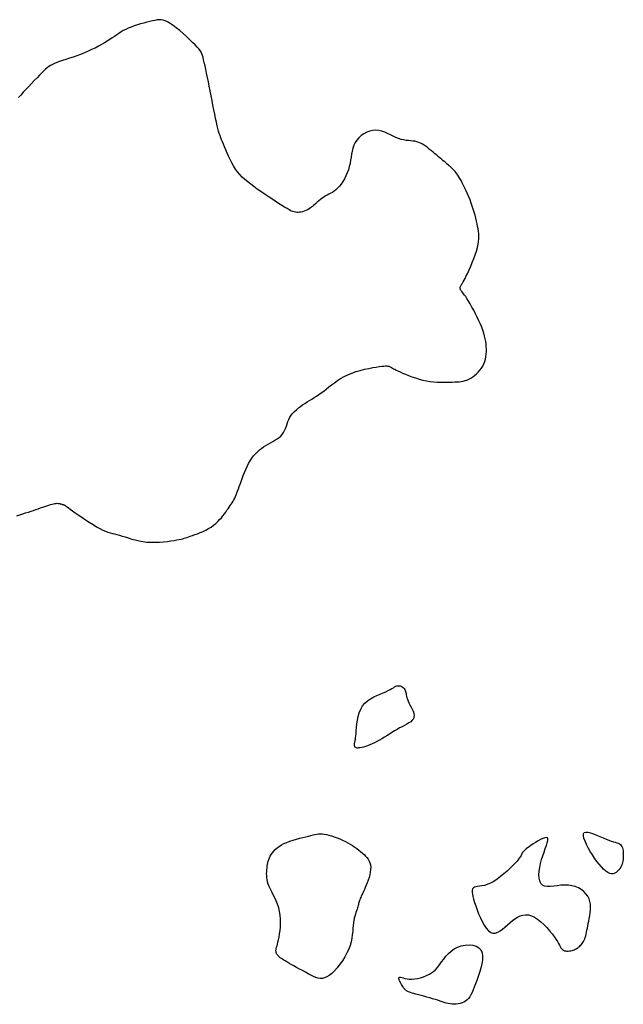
# Model space of a CAD drawing. Header units: millimetres. Extents: x 32690613 to 32693367, y 5343692 to 5344708.
# Tile 36 of 256: x 32692316 to 32692330, y 5343739 to 5343763. Entities that reach past the tile are written whole.
import ezdxf

# ---------------------------------------------------------------- set-up
doc = ezdxf.new("R2010")
doc.units = ezdxf.units.MM
doc.header["$LTSCALE"] = 20
doc.layers.add('02-DGM_HL_495.50', color=152, linetype='Continuous')

msp = doc.modelspace()

# ---------------------------------------------------------------- linework, layer by layer
at = {"layer": '02-DGM_HL_495.50', "elevation": 495.5, "flags": 128}
msp.add_lwpolyline([(32692315.6, 5343751.308), (32692315.673, 5343751.332), (32692315.744, 5343751.356), (32692315.812, 5343751.378), (32692315.878, 5343751.4), (32692315.942, 5343751.421), (32692316.003, 5343751.442), (32692316.062, 5343751.461), (32692316.119, 5343751.481), (32692316.174, 5343751.5), (32692316.227, 5343751.519), (32692316.278, 5343751.537), (32692316.326, 5343751.553), (32692316.372, 5343751.569), (32692316.415, 5343751.583), (32692316.455, 5343751.594), (32692316.491, 5343751.603), (32692316.524, 5343751.61), (32692316.554, 5343751.613), (32692316.579, 5343751.614), (32692316.602, 5343751.613), (32692316.622, 5343751.61), (32692316.639, 5343751.606), (32692316.655, 5343751.601), (32692316.669, 5343751.597), (32692316.681, 5343751.593), (32692316.692, 5343751.589), (32692316.702, 5343751.587), (32692316.711, 5343751.585), (32692316.72, 5343751.583), (32692316.728, 5343751.582), (32692316.736, 5343751.58), (32692316.743, 5343751.578), (32692316.75, 5343751.575), (32692316.758, 5343751.571), (32692316.767, 5343751.565), (32692316.779, 5343751.556), (32692316.796, 5343751.543), (32692316.82, 5343751.525), (32692316.852, 5343751.501), (32692316.895, 5343751.471), (32692316.949, 5343751.432), (32692317.016, 5343751.385), (32692317.093, 5343751.331), (32692317.178, 5343751.273), (32692317.268, 5343751.213), (32692317.36, 5343751.153), (32692317.451, 5343751.096), (32692317.538, 5343751.044), (32692317.619, 5343750.999), (32692317.691, 5343750.963), (32692317.755, 5343750.936), (32692317.814, 5343750.914), (32692317.87, 5343750.897), (32692317.923, 5343750.882), (32692317.977, 5343750.869), (32692318.034, 5343750.855), (32692318.094, 5343750.838), (32692318.16, 5343750.818), (32692318.232, 5343750.795), (32692318.31, 5343750.77), (32692318.392, 5343750.745), (32692318.479, 5343750.722), (32692318.571, 5343750.701), (32692318.666, 5343750.684), (32692318.764, 5343750.671), (32692318.865, 5343750.665), (32692318.967, 5343750.665), (32692319.069, 5343750.669), (32692319.167, 5343750.676), (32692319.261, 5343750.687), (32692319.348, 5343750.698), (32692319.427, 5343750.711), (32692319.495, 5343750.722), (32692319.551, 5343750.733), (32692319.597, 5343750.743), (32692319.637, 5343750.753), (32692319.672, 5343750.762), (32692319.705, 5343750.773), (32692319.738, 5343750.784), (32692319.776, 5343750.797), (32692319.819, 5343750.812), (32692319.87, 5343750.83), (32692319.929, 5343750.851), (32692319.992, 5343750.874), (32692320.06, 5343750.9), (32692320.128, 5343750.929), (32692320.197, 5343750.962), (32692320.264, 5343750.997), (32692320.327, 5343751.036), (32692320.386, 5343751.078), (32692320.439, 5343751.122), (32692320.488, 5343751.168), (32692320.533, 5343751.216), (32692320.574, 5343751.264), (32692320.612, 5343751.311), (32692320.647, 5343751.357), (32692320.68, 5343751.401), (32692320.711, 5343751.443), (32692320.74, 5343751.482), (32692320.767, 5343751.52), (32692320.792, 5343751.557), (32692320.816, 5343751.592), (32692320.839, 5343751.628), (32692320.86, 5343751.664), (32692320.88, 5343751.701), (32692320.899, 5343751.739), (32692320.917, 5343751.778), (32692320.935, 5343751.82), (32692320.952, 5343751.865), (32692320.971, 5343751.913), (32692320.99, 5343751.965), (32692321.01, 5343752.021), (32692321.032, 5343752.082), (32692321.055, 5343752.148), (32692321.08, 5343752.218), (32692321.108, 5343752.29), (32692321.137, 5343752.364), (32692321.169, 5343752.438), (32692321.202, 5343752.511), (32692321.238, 5343752.581), (32692321.276, 5343752.647), (32692321.317, 5343752.709), (32692321.359, 5343752.766), (32692321.404, 5343752.818), (32692321.451, 5343752.866), (32692321.499, 5343752.911), (32692321.55, 5343752.951), (32692321.602, 5343752.989), (32692321.656, 5343753.024), (32692321.712, 5343753.056), (32692321.768, 5343753.087), (32692321.824, 5343753.117), (32692321.878, 5343753.147), (32692321.93, 5343753.179), (32692321.978, 5343753.212), (32692322.021, 5343753.249), (32692322.058, 5343753.29), (32692322.089, 5343753.335), (32692322.115, 5343753.384), (32692322.136, 5343753.437), (32692322.156, 5343753.491), (32692322.175, 5343753.546), (32692322.195, 5343753.601), (32692322.218, 5343753.656), (32692322.244, 5343753.708), (32692322.276, 5343753.758), (32692322.313, 5343753.805), (32692322.355, 5343753.85), (32692322.4, 5343753.892), (32692322.449, 5343753.933), (32692322.5, 5343753.972), (32692322.553, 5343754.009), (32692322.607, 5343754.045), (32692322.662, 5343754.08), (32692322.717, 5343754.115), (32692322.774, 5343754.149), (32692322.831, 5343754.185), (32692322.889, 5343754.222), (32692322.947, 5343754.261), (32692323.007, 5343754.302), (32692323.067, 5343754.346), (32692323.128, 5343754.394), (32692323.191, 5343754.445), (32692323.257, 5343754.497), (32692323.326, 5343754.549), (32692323.399, 5343754.601), (32692323.477, 5343754.652), (32692323.561, 5343754.699), (32692323.652, 5343754.743), (32692323.749, 5343754.783), (32692323.852, 5343754.818), (32692323.956, 5343754.848), (32692324.06, 5343754.874), (32692324.161, 5343754.897), (32692324.257, 5343754.915), (32692324.343, 5343754.93), (32692324.419, 5343754.941), (32692324.481, 5343754.949), (32692324.532, 5343754.954), (32692324.572, 5343754.957), (32692324.604, 5343754.956), (32692324.629, 5343754.954), (32692324.65, 5343754.95), (32692324.667, 5343754.943), (32692324.683, 5343754.936), (32692324.699, 5343754.927), (32692324.718, 5343754.916), (32692324.738, 5343754.904), (32692324.763, 5343754.89), (32692324.793, 5343754.874), (32692324.829, 5343754.855), (32692324.872, 5343754.834), (32692324.924, 5343754.81), (32692324.986, 5343754.783), (32692325.055, 5343754.754), (32692325.131, 5343754.724), (32692325.213, 5343754.694), (32692325.299, 5343754.665), (32692325.388, 5343754.638), (32692325.478, 5343754.614), (32692325.567, 5343754.594), (32692325.656, 5343754.579), (32692325.742, 5343754.569), (32692325.826, 5343754.562), (32692325.908, 5343754.559), (32692325.985, 5343754.558), (32692326.059, 5343754.559), (32692326.129, 5343754.561), (32692326.194, 5343754.563), (32692326.254, 5343754.566), (32692326.31, 5343754.569), (32692326.362, 5343754.573), (32692326.411, 5343754.579), (32692326.458, 5343754.587), (32692326.504, 5343754.599), (32692326.55, 5343754.614), (32692326.596, 5343754.634), (32692326.644, 5343754.66), (32692326.691, 5343754.69), (32692326.739, 5343754.725), (32692326.785, 5343754.763), (32692326.828, 5343754.806), (32692326.869, 5343754.852), (32692326.906, 5343754.902), (32692326.937, 5343754.954), (32692326.964, 5343755.008), (32692326.985, 5343755.064), (32692327.001, 5343755.123), (32692327.013, 5343755.182), (32692327.02, 5343755.243), (32692327.024, 5343755.305), (32692327.024, 5343755.367), (32692327.021, 5343755.429), (32692327.016, 5343755.492), (32692327.007, 5343755.555), (32692326.995, 5343755.619), (32692326.98, 5343755.684), (32692326.961, 5343755.752), (32692326.938, 5343755.823), (32692326.91, 5343755.896), (32692326.878, 5343755.974), (32692326.842, 5343756.056), (32692326.802, 5343756.141), (32692326.759, 5343756.226), (32692326.715, 5343756.31), (32692326.671, 5343756.39), (32692326.629, 5343756.466), (32692326.589, 5343756.534), (32692326.552, 5343756.594), (32692326.521, 5343756.643), (32692326.493, 5343756.682), (32692326.47, 5343756.714), (32692326.451, 5343756.738), (32692326.435, 5343756.758), (32692326.422, 5343756.773), (32692326.412, 5343756.787), (32692326.403, 5343756.799), (32692326.397, 5343756.811), (32692326.392, 5343756.824), (32692326.389, 5343756.837), (32692326.387, 5343756.85), (32692326.388, 5343756.864), (32692326.39, 5343756.877), (32692326.394, 5343756.891), (32692326.399, 5343756.904), (32692326.407, 5343756.918), (32692326.416, 5343756.933), (32692326.428, 5343756.952), (32692326.442, 5343756.974), (32692326.46, 5343757.004), (32692326.481, 5343757.041), (32692326.506, 5343757.087), (32692326.535, 5343757.145), (32692326.569, 5343757.215), (32692326.605, 5343757.295), (32692326.643, 5343757.382), (32692326.681, 5343757.474), (32692326.718, 5343757.568), (32692326.752, 5343757.662), (32692326.782, 5343757.753), (32692326.807, 5343757.838), (32692326.825, 5343757.916), (32692326.836, 5343757.987), (32692326.842, 5343758.052), (32692326.843, 5343758.114), (32692326.84, 5343758.173), (32692326.833, 5343758.232), (32692326.824, 5343758.29), (32692326.812, 5343758.351), (32692326.798, 5343758.415), (32692326.783, 5343758.481), (32692326.766, 5343758.55), (32692326.748, 5343758.622), (32692326.727, 5343758.695), (32692326.705, 5343758.769), (32692326.68, 5343758.845), (32692326.654, 5343758.92), (32692326.626, 5343758.997), (32692326.595, 5343759.072), (32692326.564, 5343759.146), (32692326.533, 5343759.218), (32692326.501, 5343759.286), (32692326.469, 5343759.351), (32692326.439, 5343759.411), (32692326.409, 5343759.466), (32692326.382, 5343759.514), (32692326.356, 5343759.557), (32692326.332, 5343759.595), (32692326.308, 5343759.629), (32692326.286, 5343759.659), (32692326.264, 5343759.686), (32692326.242, 5343759.711), (32692326.22, 5343759.734), (32692326.198, 5343759.756), (32692326.176, 5343759.778), (32692326.153, 5343759.799), (32692326.128, 5343759.821), (32692326.102, 5343759.844), (32692326.074, 5343759.867), (32692326.044, 5343759.893), (32692326.011, 5343759.92), (32692325.976, 5343759.949), (32692325.938, 5343759.981), (32692325.898, 5343760.014), (32692325.857, 5343760.048), (32692325.815, 5343760.083), (32692325.771, 5343760.119), (32692325.728, 5343760.155), (32692325.685, 5343760.191), (32692325.642, 5343760.227), (32692325.599, 5343760.261), (32692325.556, 5343760.294), (32692325.514, 5343760.325), (32692325.47, 5343760.352), (32692325.425, 5343760.377), (32692325.38, 5343760.397), (32692325.333, 5343760.413), (32692325.284, 5343760.423), (32692325.233, 5343760.43), (32692325.18, 5343760.436), (32692325.126, 5343760.44), (32692325.069, 5343760.446), (32692325.011, 5343760.455), (32692324.95, 5343760.468), (32692324.888, 5343760.487), (32692324.823, 5343760.513), (32692324.757, 5343760.544), (32692324.689, 5343760.577), (32692324.62, 5343760.611), (32692324.549, 5343760.641), (32692324.477, 5343760.667), (32692324.404, 5343760.684), (32692324.331, 5343760.692), (32692324.257, 5343760.687), (32692324.184, 5343760.671), (32692324.112, 5343760.644), (32692324.045, 5343760.607), (32692323.981, 5343760.563), (32692323.924, 5343760.511), (32692323.874, 5343760.454), (32692323.833, 5343760.392), (32692323.801, 5343760.326), (32692323.777, 5343760.258), (32692323.759, 5343760.186), (32692323.745, 5343760.113), (32692323.733, 5343760.038), (32692323.721, 5343759.961), (32692323.707, 5343759.884), (32692323.689, 5343759.807), (32692323.666, 5343759.73), (32692323.637, 5343759.654), (32692323.605, 5343759.58), (32692323.569, 5343759.509), (32692323.53, 5343759.443), (32692323.489, 5343759.382), (32692323.446, 5343759.327), (32692323.404, 5343759.28), (32692323.361, 5343759.241), (32692323.319, 5343759.208), (32692323.277, 5343759.18), (32692323.236, 5343759.157), (32692323.194, 5343759.135), (32692323.153, 5343759.114), (32692323.112, 5343759.092), (32692323.072, 5343759.067), (32692323.031, 5343759.038), (32692322.99, 5343759.007), (32692322.95, 5343758.973), (32692322.91, 5343758.938), (32692322.869, 5343758.903), (32692322.829, 5343758.868), (32692322.789, 5343758.835), (32692322.748, 5343758.806), (32692322.708, 5343758.779), (32692322.667, 5343758.757), (32692322.627, 5343758.738), (32692322.587, 5343758.722), (32692322.549, 5343758.71), (32692322.511, 5343758.701), (32692322.475, 5343758.695), (32692322.441, 5343758.693), (32692322.409, 5343758.693), (32692322.377, 5343758.696), (32692322.344, 5343758.704), (32692322.308, 5343758.716), (32692322.269, 5343758.733), (32692322.224, 5343758.756), (32692322.173, 5343758.785), (32692322.114, 5343758.821), (32692322.045, 5343758.863), (32692321.969, 5343758.911), (32692321.886, 5343758.964), (32692321.799, 5343759.021), (32692321.71, 5343759.08), (32692321.62, 5343759.141), (32692321.532, 5343759.202), (32692321.446, 5343759.262), (32692321.365, 5343759.321), (32692321.288, 5343759.378), (32692321.216, 5343759.435), (32692321.148, 5343759.493), (32692321.085, 5343759.552), (32692321.025, 5343759.614), (32692320.97, 5343759.679), (32692320.918, 5343759.748), (32692320.87, 5343759.822), (32692320.826, 5343759.9), (32692320.785, 5343759.979), (32692320.748, 5343760.059), (32692320.713, 5343760.138), (32692320.681, 5343760.214), (32692320.653, 5343760.285), (32692320.627, 5343760.35), (32692320.603, 5343760.408), (32692320.582, 5343760.461), (32692320.562, 5343760.511), (32692320.543, 5343760.561), (32692320.525, 5343760.612), (32692320.508, 5343760.668), (32692320.49, 5343760.731), (32692320.472, 5343760.803), (32692320.453, 5343760.886), (32692320.433, 5343760.979), (32692320.412, 5343761.08), (32692320.391, 5343761.188), (32692320.369, 5343761.3), (32692320.347, 5343761.415), (32692320.324, 5343761.532), (32692320.302, 5343761.648), (32692320.28, 5343761.762), (32692320.258, 5343761.873), (32692320.236, 5343761.979), (32692320.215, 5343762.08), (32692320.196, 5343762.174), (32692320.177, 5343762.26), (32692320.16, 5343762.337), (32692320.144, 5343762.404), (32692320.129, 5343762.461), (32692320.115, 5343762.51), (32692320.099, 5343762.552), (32692320.08, 5343762.591), (32692320.055, 5343762.63), (32692320.024, 5343762.67), (32692319.984, 5343762.716), (32692319.934, 5343762.768), (32692319.873, 5343762.829), (32692319.802, 5343762.897), (32692319.725, 5343762.97), (32692319.643, 5343763.043), (32692319.56, 5343763.115), (32692319.478, 5343763.183), (32692319.4, 5343763.243), (32692319.329, 5343763.293), (32692319.265, 5343763.331), (32692319.209, 5343763.358), (32692319.158, 5343763.374), (32692319.109, 5343763.382), (32692319.062, 5343763.382), (32692319.012, 5343763.376), (32692318.959, 5343763.366), (32692318.901, 5343763.352), (32692318.836, 5343763.336), (32692318.764, 5343763.318), (32692318.688, 5343763.299), (32692318.61, 5343763.278), (32692318.532, 5343763.255), (32692318.454, 5343763.23), (32692318.38, 5343763.204), (32692318.31, 5343763.176), (32692318.247, 5343763.146), (32692318.188, 5343763.115), (32692318.133, 5343763.083), (32692318.081, 5343763.049), (32692318.029, 5343763.014), (32692317.976, 5343762.977), (32692317.921, 5343762.939), (32692317.862, 5343762.9), (32692317.799, 5343762.859), (32692317.731, 5343762.818), (32692317.658, 5343762.776), (32692317.581, 5343762.735), (32692317.501, 5343762.693), (32692317.417, 5343762.653), (32692317.33, 5343762.613), (32692317.241, 5343762.575), (32692317.15, 5343762.539), (32692317.058, 5343762.505), (32692316.967, 5343762.473), (32692316.878, 5343762.443), (32692316.793, 5343762.414), (32692316.712, 5343762.387), (32692316.638, 5343762.362), (32692316.572, 5343762.338), (32692316.515, 5343762.315), (32692316.465, 5343762.293), (32692316.42, 5343762.269), (32692316.379, 5343762.243), (32692316.338, 5343762.213), (32692316.297, 5343762.179), (32692316.253, 5343762.138), (32692316.204, 5343762.09), (32692316.148, 5343762.034), (32692316.088, 5343761.971), (32692316.023, 5343761.903), (32692315.955, 5343761.831), (32692315.887, 5343761.758), (32692315.819, 5343761.686), (32692315.754, 5343761.615), (32692315.691, 5343761.547), (32692315.634, 5343761.485)], dxfattribs=at)
for points in [[(32692325.051, 5343747.061), (32692325.06, 5343747.036), (32692325.067, 5343747.01), (32692325.072, 5343746.982), (32692325.076, 5343746.951), (32692325.082, 5343746.919), (32692325.089, 5343746.883), (32692325.101, 5343746.845), (32692325.117, 5343746.802), (32692325.139, 5343746.756), (32692325.164, 5343746.707), (32692325.191, 5343746.655), (32692325.217, 5343746.603), (32692325.24, 5343746.552), (32692325.256, 5343746.501), (32692325.264, 5343746.454), (32692325.262, 5343746.409), (32692325.247, 5343746.37), (32692325.22, 5343746.334), (32692325.183, 5343746.3), (32692325.139, 5343746.269), (32692325.087, 5343746.239), (32692325.031, 5343746.209), (32692324.972, 5343746.178), (32692324.911, 5343746.146), (32692324.85, 5343746.111), (32692324.788, 5343746.074), (32692324.727, 5343746.036), (32692324.666, 5343745.997), (32692324.605, 5343745.958), (32692324.544, 5343745.92), (32692324.483, 5343745.883), (32692324.422, 5343745.848), (32692324.361, 5343745.816), (32692324.3, 5343745.786), (32692324.241, 5343745.76), (32692324.184, 5343745.736), (32692324.13, 5343745.715), (32692324.079, 5343745.697), (32692324.032, 5343745.683), (32692323.991, 5343745.672), (32692323.955, 5343745.664), (32692323.924, 5343745.66), (32692323.899, 5343745.658), (32692323.877, 5343745.659), (32692323.86, 5343745.663), (32692323.846, 5343745.669), (32692323.834, 5343745.677), (32692323.826, 5343745.686), (32692323.82, 5343745.697), (32692323.815, 5343745.709), (32692323.813, 5343745.722), (32692323.811, 5343745.735), (32692323.812, 5343745.748), (32692323.813, 5343745.762), (32692323.815, 5343745.775), (32692323.818, 5343745.787), (32692323.821, 5343745.799), (32692323.825, 5343745.812), (32692323.829, 5343745.828), (32692323.834, 5343745.848), (32692323.838, 5343745.874), (32692323.843, 5343745.909), (32692323.848, 5343745.953), (32692323.852, 5343746.01), (32692323.857, 5343746.079), (32692323.863, 5343746.158), (32692323.872, 5343746.245), (32692323.885, 5343746.336), (32692323.904, 5343746.429), (32692323.93, 5343746.519), (32692323.966, 5343746.605), (32692324.011, 5343746.683), (32692324.068, 5343746.751), (32692324.134, 5343746.809), (32692324.207, 5343746.858), (32692324.284, 5343746.901), (32692324.361, 5343746.938), (32692324.438, 5343746.97), (32692324.51, 5343747), (32692324.576, 5343747.028), (32692324.633, 5343747.055), (32692324.682, 5343747.081), (32692324.724, 5343747.105), (32692324.76, 5343747.127), (32692324.792, 5343747.146), (32692324.821, 5343747.161), (32692324.848, 5343747.171), (32692324.874, 5343747.176), (32692324.901, 5343747.176), (32692324.927, 5343747.17), (32692324.953, 5343747.16), (32692324.978, 5343747.146), (32692325, 5343747.128), (32692325.02, 5343747.108), (32692325.038, 5343747.085)], [(32692330.286, 5343743.308), (32692330.306, 5343743.286), (32692330.322, 5343743.26), (32692330.334, 5343743.231), (32692330.343, 5343743.198), (32692330.35, 5343743.164), (32692330.354, 5343743.128), (32692330.356, 5343743.091), (32692330.357, 5343743.054), (32692330.356, 5343743.017), (32692330.354, 5343742.98), (32692330.35, 5343742.944), (32692330.344, 5343742.907), (32692330.336, 5343742.871), (32692330.325, 5343742.835), (32692330.311, 5343742.798), (32692330.293, 5343742.762), (32692330.272, 5343742.726), (32692330.247, 5343742.691), (32692330.218, 5343742.659), (32692330.186, 5343742.633), (32692330.151, 5343742.612), (32692330.113, 5343742.601), (32692330.071, 5343742.599), (32692330.026, 5343742.608), (32692329.979, 5343742.631), (32692329.928, 5343742.666), (32692329.876, 5343742.711), (32692329.823, 5343742.766), (32692329.768, 5343742.83), (32692329.714, 5343742.9), (32692329.659, 5343742.977), (32692329.605, 5343743.059), (32692329.553, 5343743.144), (32692329.504, 5343743.23), (32692329.461, 5343743.314), (32692329.425, 5343743.393), (32692329.4, 5343743.464), (32692329.387, 5343743.524), (32692329.388, 5343743.571), (32692329.406, 5343743.602), (32692329.442, 5343743.615), (32692329.493, 5343743.612), (32692329.556, 5343743.597), (32692329.629, 5343743.572), (32692329.706, 5343743.54), (32692329.786, 5343743.506), (32692329.864, 5343743.472), (32692329.938, 5343743.441), (32692330.005, 5343743.416), (32692330.064, 5343743.396), (32692330.116, 5343743.38), (32692330.161, 5343743.367), (32692330.2, 5343743.354), (32692330.234, 5343743.341), (32692330.262, 5343743.326)], [(32692321.766, 5343743.024), (32692321.789, 5343743.065), (32692321.817, 5343743.106), (32692321.849, 5343743.146), (32692321.887, 5343743.187), (32692321.93, 5343743.226), (32692321.979, 5343743.263), (32692322.035, 5343743.299), (32692322.097, 5343743.333), (32692322.167, 5343743.363), (32692322.242, 5343743.392), (32692322.321, 5343743.418), (32692322.402, 5343743.442), (32692322.481, 5343743.463), (32692322.558, 5343743.483), (32692322.631, 5343743.501), (32692322.697, 5343743.517), (32692322.755, 5343743.532), (32692322.806, 5343743.545), (32692322.852, 5343743.555), (32692322.895, 5343743.563), (32692322.937, 5343743.568), (32692322.98, 5343743.57), (32692323.025, 5343743.568), (32692323.075, 5343743.562), (32692323.13, 5343743.551), (32692323.191, 5343743.537), (32692323.255, 5343743.518), (32692323.322, 5343743.497), (32692323.39, 5343743.472), (32692323.459, 5343743.445), (32692323.526, 5343743.416), (32692323.592, 5343743.385), (32692323.654, 5343743.353), (32692323.712, 5343743.319), (32692323.768, 5343743.285), (32692323.821, 5343743.249), (32692323.871, 5343743.214), (32692323.918, 5343743.177), (32692323.963, 5343743.141), (32692324.006, 5343743.104), (32692324.046, 5343743.068), (32692324.083, 5343743.03), (32692324.117, 5343742.992), (32692324.147, 5343742.952), (32692324.171, 5343742.909), (32692324.19, 5343742.863), (32692324.203, 5343742.814), (32692324.209, 5343742.76), (32692324.208, 5343742.702), (32692324.2, 5343742.639), (32692324.186, 5343742.575), (32692324.169, 5343742.509), (32692324.148, 5343742.444), (32692324.125, 5343742.381), (32692324.101, 5343742.32), (32692324.078, 5343742.263), (32692324.055, 5343742.212), (32692324.034, 5343742.166), (32692324.014, 5343742.125), (32692323.996, 5343742.087), (32692323.98, 5343742.054), (32692323.966, 5343742.023), (32692323.953, 5343741.994), (32692323.943, 5343741.968), (32692323.934, 5343741.944), (32692323.927, 5343741.92), (32692323.922, 5343741.896), (32692323.916, 5343741.873), (32692323.911, 5343741.849), (32692323.905, 5343741.823), (32692323.898, 5343741.796), (32692323.889, 5343741.767), (32692323.878, 5343741.734), (32692323.865, 5343741.699), (32692323.851, 5343741.66), (32692323.837, 5343741.617), (32692323.823, 5343741.571), (32692323.81, 5343741.52), (32692323.799, 5343741.464), (32692323.789, 5343741.404), (32692323.783, 5343741.338), (32692323.777, 5343741.268), (32692323.771, 5343741.194), (32692323.762, 5343741.115), (32692323.75, 5343741.032), (32692323.733, 5343740.946), (32692323.709, 5343740.857), (32692323.675, 5343740.765), (32692323.632, 5343740.671), (32692323.581, 5343740.577), (32692323.523, 5343740.484), (32692323.46, 5343740.396), (32692323.395, 5343740.313), (32692323.328, 5343740.239), (32692323.263, 5343740.175), (32692323.2, 5343740.124), (32692323.141, 5343740.087), (32692323.086, 5343740.064), (32692323.033, 5343740.052), (32692322.98, 5343740.052), (32692322.928, 5343740.061), (32692322.873, 5343740.078), (32692322.816, 5343740.102), (32692322.755, 5343740.132), (32692322.689, 5343740.166), (32692322.619, 5343740.203), (32692322.547, 5343740.241), (32692322.475, 5343740.281), (32692322.404, 5343740.321), (32692322.337, 5343740.359), (32692322.274, 5343740.395), (32692322.217, 5343740.427), (32692322.169, 5343740.455), (32692322.128, 5343740.479), (32692322.093, 5343740.499), (32692322.063, 5343740.517), (32692322.038, 5343740.533), (32692322.017, 5343740.548), (32692321.998, 5343740.562), (32692321.982, 5343740.577), (32692321.966, 5343740.593), (32692321.951, 5343740.609), (32692321.938, 5343740.626), (32692321.927, 5343740.644), (32692321.917, 5343740.662), (32692321.91, 5343740.68), (32692321.905, 5343740.699), (32692321.902, 5343740.718), (32692321.903, 5343740.738), (32692321.906, 5343740.759), (32692321.912, 5343740.783), (32692321.92, 5343740.81), (32692321.93, 5343740.844), (32692321.941, 5343740.884), (32692321.953, 5343740.932), (32692321.966, 5343740.99), (32692321.979, 5343741.058), (32692321.991, 5343741.136), (32692322.002, 5343741.22), (32692322.01, 5343741.309), (32692322.014, 5343741.402), (32692322.014, 5343741.497), (32692322.006, 5343741.591), (32692321.992, 5343741.683), (32692321.97, 5343741.772), (32692321.942, 5343741.856), (32692321.908, 5343741.937), (32692321.872, 5343742.014), (32692321.836, 5343742.088), (32692321.8, 5343742.158), (32692321.767, 5343742.224), (32692321.738, 5343742.287), (32692321.716, 5343742.347), (32692321.699, 5343742.404), (32692321.688, 5343742.459), (32692321.681, 5343742.51), (32692321.678, 5343742.56), (32692321.677, 5343742.607), (32692321.679, 5343742.653), (32692321.682, 5343742.697), (32692321.686, 5343742.74), (32692321.691, 5343742.782), (32692321.697, 5343742.823), (32692321.706, 5343742.863), (32692321.717, 5343742.903), (32692321.73, 5343742.943), (32692321.746, 5343742.983)], [(32692328.51, 5343743.471), (32692328.484, 5343743.48), (32692328.445, 5343743.474), (32692328.397, 5343743.457), (32692328.341, 5343743.431), (32692328.282, 5343743.399), (32692328.222, 5343743.363), (32692328.164, 5343743.326), (32692328.11, 5343743.29), (32692328.064, 5343743.258), (32692328.025, 5343743.23), (32692327.992, 5343743.204), (32692327.965, 5343743.181), (32692327.943, 5343743.161), (32692327.925, 5343743.141), (32692327.911, 5343743.123), (32692327.899, 5343743.105), (32692327.889, 5343743.086), (32692327.879, 5343743.066), (32692327.868, 5343743.044), (32692327.853, 5343743.018), (32692327.834, 5343742.987), (32692327.808, 5343742.951), (32692327.773, 5343742.908), (32692327.728, 5343742.858), (32692327.671, 5343742.799), (32692327.605, 5343742.734), (32692327.531, 5343742.665), (32692327.452, 5343742.596), (32692327.369, 5343742.529), (32692327.285, 5343742.468), (32692327.202, 5343742.413), (32692327.122, 5343742.369), (32692327.047, 5343742.338), (32692326.978, 5343742.316), (32692326.915, 5343742.303), (32692326.859, 5343742.294), (32692326.81, 5343742.288), (32692326.768, 5343742.281), (32692326.733, 5343742.271), (32692326.707, 5343742.255), (32692326.689, 5343742.23), (32692326.68, 5343742.197), (32692326.678, 5343742.155), (32692326.683, 5343742.105), (32692326.694, 5343742.045), (32692326.712, 5343741.978), (32692326.736, 5343741.901), (32692326.765, 5343741.816), (32692326.798, 5343741.724), (32692326.836, 5343741.627), (32692326.878, 5343741.529), (32692326.923, 5343741.435), (32692326.971, 5343741.348), (32692327.022, 5343741.273), (32692327.075, 5343741.213), (32692327.129, 5343741.173), (32692327.185, 5343741.155), (32692327.242, 5343741.157), (32692327.3, 5343741.176), (32692327.358, 5343741.209), (32692327.417, 5343741.252), (32692327.477, 5343741.301), (32692327.537, 5343741.355), (32692327.598, 5343741.408), (32692327.658, 5343741.458), (32692327.719, 5343741.504), (32692327.782, 5343741.543), (32692327.845, 5343741.574), (32692327.91, 5343741.595), (32692327.977, 5343741.603), (32692328.047, 5343741.599), (32692328.119, 5343741.578), (32692328.195, 5343741.542), (32692328.272, 5343741.492), (32692328.349, 5343741.43), (32692328.424, 5343741.361), (32692328.496, 5343741.288), (32692328.563, 5343741.212), (32692328.623, 5343741.138), (32692328.675, 5343741.069), (32692328.718, 5343741.006), (32692328.752, 5343740.951), (32692328.78, 5343740.903), (32692328.803, 5343740.862), (32692328.822, 5343740.826), (32692328.84, 5343740.796), (32692328.858, 5343740.772), (32692328.878, 5343740.753), (32692328.901, 5343740.738), (32692328.927, 5343740.727), (32692328.956, 5343740.721), (32692328.986, 5343740.717), (32692329.017, 5343740.717), (32692329.048, 5343740.72), (32692329.078, 5343740.725), (32692329.108, 5343740.731), (32692329.136, 5343740.74), (32692329.163, 5343740.75), (32692329.188, 5343740.761), (32692329.212, 5343740.774), (32692329.235, 5343740.788), (32692329.257, 5343740.804), (32692329.278, 5343740.82), (32692329.298, 5343740.838), (32692329.318, 5343740.858), (32692329.337, 5343740.878), (32692329.356, 5343740.901), (32692329.373, 5343740.925), (32692329.39, 5343740.952), (32692329.405, 5343740.982), (32692329.419, 5343741.014), (32692329.432, 5343741.049), (32692329.444, 5343741.088), (32692329.454, 5343741.129), (32692329.464, 5343741.175), (32692329.473, 5343741.223), (32692329.483, 5343741.275), (32692329.493, 5343741.33), (32692329.503, 5343741.388), (32692329.515, 5343741.449), (32692329.528, 5343741.514), (32692329.541, 5343741.581), (32692329.552, 5343741.65), (32692329.559, 5343741.719), (32692329.562, 5343741.789), (32692329.558, 5343741.858), (32692329.546, 5343741.925), (32692329.524, 5343741.991), (32692329.491, 5343742.054), (32692329.447, 5343742.112), (32692329.394, 5343742.166), (32692329.332, 5343742.214), (32692329.263, 5343742.254), (32692329.187, 5343742.286), (32692329.106, 5343742.309), (32692329.019, 5343742.322), (32692328.93, 5343742.323), (32692328.839, 5343742.318), (32692328.749, 5343742.308), (32692328.662, 5343742.297), (32692328.58, 5343742.29), (32692328.505, 5343742.29), (32692328.441, 5343742.3), (32692328.388, 5343742.325), (32692328.349, 5343742.366), (32692328.323, 5343742.423), (32692328.308, 5343742.493), (32692328.304, 5343742.573), (32692328.309, 5343742.66), (32692328.323, 5343742.753), (32692328.342, 5343742.849), (32692328.368, 5343742.945), (32692328.397, 5343743.038), (32692328.428, 5343743.127), (32692328.458, 5343743.21), (32692328.485, 5343743.285), (32692328.506, 5343743.351), (32692328.519, 5343743.405), (32692328.521, 5343743.445)], [(32692326.89, 5343740.746), (32692326.919, 5343740.678), (32692326.931, 5343740.596), (32692326.928, 5343740.504), (32692326.912, 5343740.405), (32692326.887, 5343740.302), (32692326.857, 5343740.199), (32692326.823, 5343740.099), (32692326.79, 5343740.004), (32692326.759, 5343739.918), (32692326.731, 5343739.84), (32692326.704, 5343739.771), (32692326.677, 5343739.709), (32692326.65, 5343739.655), (32692326.621, 5343739.607), (32692326.59, 5343739.566), (32692326.556, 5343739.53), (32692326.518, 5343739.5), (32692326.476, 5343739.475), (32692326.431, 5343739.456), (32692326.385, 5343739.441), (32692326.336, 5343739.43), (32692326.287, 5343739.424), (32692326.238, 5343739.422), (32692326.19, 5343739.424), (32692326.143, 5343739.43), (32692326.096, 5343739.44), (32692326.049, 5343739.452), (32692326.001, 5343739.466), (32692325.951, 5343739.483), (32692325.898, 5343739.501), (32692325.841, 5343739.52), (32692325.78, 5343739.54), (32692325.715, 5343739.559), (32692325.646, 5343739.579), (32692325.575, 5343739.599), (32692325.504, 5343739.618), (32692325.436, 5343739.636), (32692325.371, 5343739.653), (32692325.311, 5343739.669), (32692325.259, 5343739.683), (32692325.216, 5343739.695), (32692325.18, 5343739.706), (32692325.151, 5343739.716), (32692325.128, 5343739.725), (32692325.11, 5343739.733), (32692325.095, 5343739.741), (32692325.083, 5343739.749), (32692325.072, 5343739.757), (32692325.061, 5343739.766), (32692325.05, 5343739.776), (32692325.04, 5343739.787), (32692325.028, 5343739.8), (32692325.016, 5343739.815), (32692325.003, 5343739.833), (32692324.989, 5343739.854), (32692324.974, 5343739.878), (32692324.957, 5343739.906), (32692324.94, 5343739.935), (32692324.924, 5343739.966), (32692324.909, 5343739.996), (32692324.898, 5343740.023), (32692324.892, 5343740.047), (32692324.891, 5343740.066), (32692324.898, 5343740.078), (32692324.912, 5343740.082), (32692324.934, 5343740.08), (32692324.963, 5343740.074), (32692325, 5343740.065), (32692325.043, 5343740.054), (32692325.093, 5343740.045), (32692325.149, 5343740.038), (32692325.211, 5343740.036), (32692325.278, 5343740.039), (32692325.349, 5343740.05), (32692325.422, 5343740.066), (32692325.497, 5343740.09), (32692325.571, 5343740.12), (32692325.643, 5343740.158), (32692325.711, 5343740.204), (32692325.775, 5343740.257), (32692325.832, 5343740.317), (32692325.885, 5343740.384), (32692325.936, 5343740.453), (32692325.987, 5343740.524), (32692326.041, 5343740.593), (32692326.099, 5343740.659), (32692326.164, 5343740.719), (32692326.238, 5343740.771), (32692326.323, 5343740.813), (32692326.414, 5343740.843), (32692326.509, 5343740.861), (32692326.604, 5343740.867), (32692326.693, 5343740.859), (32692326.773, 5343740.836), (32692326.84, 5343740.799)]]:
    msp.add_lwpolyline(points, close=True, dxfattribs=at)

doc.saveas('drawing.dxf')
